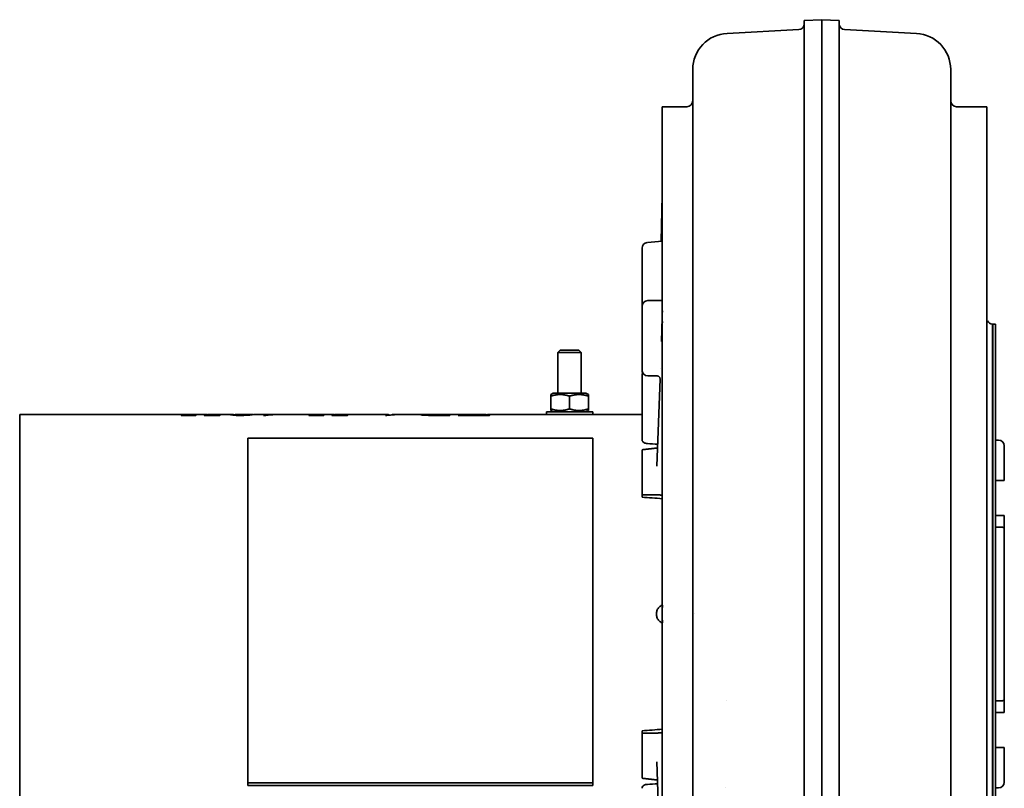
# Model space of a CAD drawing. Header units: millimetres. Extents: x 240 to 600, y 94 to 500.
# Tile 3 of 3: x 240 to 580, y 235 to 500. Entities that reach past the tile are written whole.
import ezdxf

# ---------------------------------------------------------------- set-up
doc = ezdxf.new("R2010")
doc.units = ezdxf.units.MM
doc.header["$LTSCALE"] = 2
doc.layers.add('Krawędzie widoczne(ISO)', color=7, linetype='Continuous', lineweight=35, true_color=0x262659)

msp = doc.modelspace()

# ---------------------------------------------------------------- linework, layer by layer
at = {"layer": 'Krawędzie widoczne(ISO)'}
for p, q in [((511.12, 499.69), (517.12, 500)), ((511.12, 499.69), (511.12, 402.62)), ((517.12, 500), (517.12, 402.79)), ((523.12, 499.69), (517.12, 500)), ((523.12, 499.69), (523.12, 402.62)), ((484.47, 495.29), (509.23, 496.59)), ((549.78, 495.29), (525.02, 496.59)), ((472.62, 393.79), (472.62, 482.81)), ((561.62, 393.79), (561.62, 482.81)), ((462.12, 120), (462.12, 470)), ((462.12, 470), (470.62, 470)), ((563.62, 470), (574.12, 470)), ((574.12, 470), (574.12, 120)), ((462.11, 439.35), (461.69, 423.57)), ((462.12, 439.97), (462.12, 440)), ((462.12, 439.97), (462.12, 439.97)), ((456.95, 423.16), (462.12, 423.61)), ((455.12, 401.1), (455.12, 421.17)), ((455.12, 379.1), (455.12, 401.1)), ((462.12, 403.1), (457.12, 403.1)), ((511.12, 402.62), (511.12, 294.94)), ((517.12, 402.79), (517.12, 294.93)), ((523.12, 402.62), (523.12, 294.94)), ((462.12, 399.65), (462.12, 399.63)), ((462.11, 397.3), (461.8, 388.97)), ((462.12, 395.39), (462.12, 395.41)), ((462.12, 395.39), (462.12, 395.39)), ((576.03, 395.01), (575.95, 395.01)), ((576.03, 194.99), (576.03, 395.01)), ((576.12, 394.9), (576.03, 395.01)), ((576.12, 395), (576.12, 195)), ((576.12, 395), (577.12, 395)), ((577.12, 395), (577.12, 195)), ((472.62, 295.3), (472.62, 393.79)), ((561.62, 295.3), (561.62, 393.79)), ((426.89, 386), (426.12, 385.23)), ((434.12, 385.23), (426.12, 385.23)), ((426.12, 371.2), (426.12, 385.23)), ((426.89, 386), (433.36, 386)), ((433.36, 386), (434.12, 385.23)), ((434.12, 371.2), (434.12, 385.23)), ((455.12, 378.93), (455.12, 379.1)), ((455.12, 355.12), (455.12, 377.17)), ((461.44, 379.55), (461.44, 379.55)), ((460.38, 377.1), (457.12, 377.1)), ((461.32, 376.1), (460.21, 345.99)), ((424.47, 371.2), (423.62, 370.71)), ((423.62, 370.13), (423.62, 370.71)), ((435.77, 371.2), (424.47, 371.2)), ((435.77, 371.2), (436.62, 370.71)), ((436.62, 370.71), (436.62, 370.13)), ((423.62, 365.77), (423.62, 370.13)), ((430.12, 365.77), (430.12, 370.13)), ((436.62, 365.77), (436.62, 370.13)), ((240.38, 363.85), (240.38, 226.15)), ((304.07, 363.85), (240.38, 363.85)), ((296.2, 363.5), (296.2, 363.54)), ((299.95, 363.5), (299.95, 363.6)), ((300.16, 363.5), (300.16, 363.56)), ((300.25, 363.65), (300.25, 363.74)), ((304.13, 363.84), (304.13, 363.85)), ((304.14, 363.5), (304.14, 363.54)), ((305.67, 363.5), (305.67, 363.61)), ((305.68, 363.5), (305.68, 363.83)), ((305.93, 363.5), (305.93, 363.84)), ((313.19, 363.85), (306.15, 363.85)), ((314.65, 363.52), (314.65, 363.72)), ((320.34, 363.85), (315.2, 363.85)), ((326.5, 363.85), (322.4, 363.85)), ((326.94, 363.65), (326.94, 363.73)), ((330.69, 363.85), (328.12, 363.85)), ((348.13, 363.85), (331.77, 363.85)), ((340.25, 363.5), (340.25, 363.54)), ((344, 363.5), (344, 363.6)), ((344.21, 363.5), (344.21, 363.56)), ((344.31, 363.65), (344.31, 363.74)), ((348.18, 363.84), (348.18, 363.85)), ((348.19, 363.5), (348.19, 363.54)), ((349.73, 363.5), (349.73, 363.61)), ((349.74, 363.5), (349.74, 363.83)), ((349.98, 363.5), (349.98, 363.84)), ((367.28, 363.85), (350.2, 363.85)), ((368.81, 363.68), (368.81, 363.75)), ((371.46, 363.85), (369.16, 363.85)), ((382.39, 363.85), (372.35, 363.85)), ((380.99, 363.54), (380.99, 363.74)), ((382.96, 363.84), (382.96, 363.85)), ((384.91, 363.5), (384.91, 363.58)), ((386.58, 363.5), (386.58, 363.85)), ((386.81, 363.5), (386.81, 363.85)), ((387.03, 363.5), (387.03, 363.62)), ((395.84, 363.85), (388.53, 363.85)), ((392.58, 363.77), (392.99, 363.77)), ((392.58, 363.5), (392.58, 363.77)), ((392.91, 363.5), (392.91, 363.72)), ((393.19, 363.5), (393.19, 363.66)), ((395.58, 363.81), (395.18, 363.81)), ((396.74, 363.58), (398.66, 363.58)), ((398.66, 363.5), (398.66, 363.58)), ((400.36, 363.85), (398.93, 363.85)), ((400.36, 363.85), (400.58, 363.85)), ((400.36, 363.5), (400.36, 363.85)), ((400.58, 363.5), (400.58, 363.85)), ((400.9, 363.5), (400.9, 363.62)), ((402.35, 363.54), (402.58, 363.54)), ((455.12, 363.85), (402.36, 363.85)), ((422.12, 364.7), (438.12, 364.7)), ((422.12, 363.85), (422.12, 364.7)), ((423.62, 365.19), (423.62, 365.77)), ((424.47, 364.7), (423.62, 365.19)), ((435.77, 364.7), (436.62, 365.19)), ((436.62, 365.77), (436.62, 365.19)), ((438.12, 363.85), (438.12, 364.7)), ((301.15, 363.5), (296.07, 363.5)), ((309.38, 363.5), (304, 363.5)), ((325.33, 363.5), (324.49, 363.5)), ((345.2, 363.5), (340.13, 363.5)), ((353.44, 363.5), (348.06, 363.5)), ((367.01, 363.47), (366.61, 363.47)), ((388.7, 363.5), (383.31, 363.5)), ((402.45, 363.5), (391.65, 363.5)), ((438.11, 355.67), (319.14, 355.67)), ((319.14, 355.67), (319.14, 236.71)), ((438.11, 236.71), (438.11, 355.67)), ((578.12, 355), (577.12, 355)), ((455.12, 351.66), (455.12, 336.1)), ((580.12, 341), (580.12, 353)), ((578.14, 341), (577.12, 341)), ((580.12, 341), (578.14, 341)), ((455.12, 335.28), (455.12, 336.1)), ((577.12, 329), (578.14, 329)), ((578.14, 329), (580.12, 329)), ((580.12, 323.26), (580.12, 329)), ((577.12, 325), (578.14, 325)), ((580.12, 323), (580.12, 323.26)), ((580.12, 323), (580.12, 267)), ((462.12, 298), (462.12, 298)), ((462.12, 298), (462.12, 298)), ((472.62, 295.3), (472.62, 117.98)), ((473.13, 295.22), (473.13, 295.22)), ((511.12, 294.94), (511.12, 108.31)), ((517.12, 294.93), (517.12, 107.99)), ((523.12, 294.94), (523.12, 108.31)), ((561.62, 295.3), (561.62, 117.98)), ((462.12, 292), (462.12, 292)), ((462.12, 292), (462.12, 292)), ((580.12, 266.73), (580.12, 267)), ((580.12, 261), (580.12, 266.73)), ((484.34, 265), (484.34, 265)), ((578.14, 265), (577.12, 265)), ((578.14, 261), (577.12, 261)), ((580.12, 261), (578.14, 261)), ((455.12, 253.89), (455.12, 254.72)), ((455.12, 253.89), (455.12, 238.34)), ((577.12, 249), (578.14, 249)), ((578.14, 249), (580.12, 249)), ((580.12, 237), (580.12, 249)), ((460.21, 244.01), (461.31, 214.38)), ((319.14, 236.71), (438.11, 236.71)), ((319.14, 235.79), (319.14, 236.71)), ((438.11, 235.79), (319.14, 235.79)), ((438.11, 235.79), (438.11, 236.71)), ((483.94, 235), (483.94, 235)), ((577.12, 235), (578.12, 235))]:
    msp.add_line(p, q, dxfattribs=at)
for centre, radius, start, end in [((509.12, 498.59), 2, 273, 0), ((525.12, 498.59), 2, 180, 267), ((485.12, 482.81), 12.5, 93, 180), ((549.12, 482.81), 12.5, 0, 87), ((470.62, 472), 2, 270, 0), ((563.62, 472), 2, 180, 270), ((457.12, 421.17), 2, 95, 180), ((457.12, 401.1), 2, 90, 180), ((576.12, 397.01), 2, 180, 189.1251), ((576.12, 397.01), 2, 207.3441, 265), ((457.12, 379.1), 2, 180, 270), ((457.12, 378.93), 2, 180, 206.1888), ((457.12, 377.17), 2, 151.1076, 180), ((578.12, 353), 2, 0, 90), ((578.12, 237), 2, 270, 0)]:
    msp.add_arc(centre, radius, start, end, dxfattribs=at)
for centre, major_axis, ratio, start_param, end_param in [((458.23, 292.24), (2.76, 148.87), 0.01851, 5.513525, 5.518458), ((458.23, 292.24), (2.76, 148.87), 0.01851, 5.478145, 5.483084), ((329.39, 295), (-786.95, 48.87), 0.061627, 4.546743, 4.555761), ((458.23, 295), (0, 148.85), 0.026195, 4.727594, 4.732545), ((458.33, 295), (0, 68.85), 0.026186, 4.708742, 4.716036), ((458.23, 295), (0, 148.85), 0.026195, 4.692233, 4.697194), ((329.39, 295), (786.95, 48.87), 0.061627, 4.869017, 4.878035)]:
    msp.add_ellipse(centre, major_axis=major_axis, ratio=ratio, start_param=start_param, end_param=end_param, dxfattribs=at)
for points, knots in [([(462.12, 439.97), (462.12, 439.95), (462.12, 439.91), (462.12, 439.77), (462.12, 439.62), (462.11, 439.36), (462.11, 439.36), (462.11, 439.35)], [0.0347737, 0.0347737, 0.0347737, 0.0347737, 0.0981577, 0.0981577, 0.1944708, 0.1944708, 0.1950979, 0.1950979, 0.1950979, 0.1950979]), ([(462.11, 397.25), (462.11, 397.25), (462.11, 397.26), (462.11, 397.65), (462.12, 397.99), (462.12, 398.67), (462.12, 398.95), (462.12, 399.12)], [-0.0008922, -0.0008922, -0.0008922, -0.0008922, 0, 0, 0.1185305, 0.1185305, 0.2955443, 0.2955443, 0.2955443, 0.2955443]), ([(462.12, 395.91), (462.12, 396.17), (462.12, 396.39), (462.12, 396.76), (462.11, 396.85), (462.11, 396.89), (462.11, 396.89), (462.11, 396.9)], [0, 0, 0, 0, 0.1073321, 0.1073321, 0.241655, 0.241655, 0.2432175, 0.2432175, 0.2432175, 0.2432175]), ([(461.32, 376.1), (461.33, 376.17), (461.32, 376.25), (461.29, 376.42), (461.26, 376.5), (461.16, 376.68), (461.09, 376.78), (460.93, 376.92), (460.84, 376.98), (460.71, 377.04), (460.67, 377.05), (460.58, 377.08), (460.55, 377.08), (460.47, 377.1), (460.42, 377.1), (460.39, 377.1)], [0, 0, 0, 0, 0.0270805, 0.0270805, 0.0573732, 0.0573732, 0.095538, 0.095538, 0.1302933, 0.1302933, 0.1486866, 0.1486866, 0.1645954, 0.1645954, 0.1907232, 0.1907232, 0.1907232, 0.1907232]), ([(296.2, 363.54), (296.91, 363.55), (297.53, 363.57), (298.07, 363.6), (298.6, 363.63), (299.33, 363.68), (300.25, 363.74)], [0, 0, 0, 0, 1, 1, 1, 2, 2, 2, 2]), ([(304.14, 363.54), (304.63, 363.54), (304.96, 363.54), (305.14, 363.55), (305.31, 363.55), (305.45, 363.56), (305.54, 363.57), (305.63, 363.59), (305.67, 363.6), (305.67, 363.61)], [0, 0, 0, 0, 1, 1, 1, 2, 2, 2, 3, 3, 3, 3]), ([(307.13, 363.76), (307.5, 363.69), (307.81, 363.61), (308.08, 363.59), (308.35, 363.56), (308.82, 363.54), (309.49, 363.54)], [0, 0, 0, 0, 1, 1, 1, 2, 2, 2, 2]), ([(313, 363.81), (313, 363.86), (313.24, 363.86), (313.72, 363.81), (313.97, 363.79), (314.28, 363.75), (314.65, 363.71)], [0, 0, 0, 0, 1, 1, 1, 1.535137, 1.535137, 1.535137, 1.535137]), ([(316.36, 363.47), (315.41, 363.47), (314.61, 363.51), (313.97, 363.58), (313.32, 363.65), (313, 363.75), (313, 363.81)], [0, 0, 0, 0, 1, 1, 1, 2, 2, 2, 2]), ([(314.65, 363.72), (314.65, 363.67), (314.82, 363.61), (315.16, 363.58), (315.49, 363.55), (315.88, 363.53), (316.33, 363.53)], [0, 0, 0, 0, 1, 1, 1, 2, 2, 2, 2]), ([(316.33, 363.53), (316.76, 363.53), (317.19, 363.54), (317.63, 363.57), (318.07, 363.6), (318.53, 363.67), (319, 363.73), (319.47, 363.79), (319.92, 363.85), (320.35, 363.85)], [0, 0, 0, 0, 1, 1, 1, 2, 2, 2, 3, 3, 3, 3]), ([(340.25, 363.54), (340.96, 363.55), (341.59, 363.57), (342.12, 363.6), (342.66, 363.63), (343.39, 363.68), (344.31, 363.74)], [0, 0, 0, 0, 1, 1, 1, 2, 2, 2, 2]), ([(348.19, 363.54), (348.69, 363.54), (349.02, 363.54), (349.19, 363.55), (349.37, 363.55), (349.5, 363.56), (349.59, 363.57), (349.68, 363.59), (349.73, 363.6), (349.73, 363.61)], [0, 0, 0, 0, 1, 1, 1, 2, 2, 2, 3, 3, 3, 3]), ([(351.19, 363.76), (351.55, 363.69), (351.87, 363.61), (352.14, 363.59), (352.41, 363.56), (352.88, 363.54), (353.55, 363.54)], [0, 0, 0, 0, 1, 1, 1, 2, 2, 2, 2]), ([(378.76, 363.75), (378.76, 363.79), (379.09, 363.82), (379.75, 363.83), (380.4, 363.85), (381.48, 363.85), (382.96, 363.85)], [0, 0, 0, 0, 1, 1, 1, 2, 2, 2, 2]), ([(383.31, 363.5), (382.4, 363.5), (381.59, 363.52), (380.88, 363.54), (380.17, 363.57), (379.64, 363.6), (379.29, 363.64), (378.93, 363.68), (378.76, 363.72), (378.76, 363.75)], [0, 0, 0, 0, 1, 1, 1, 2, 2, 2, 3, 3, 3, 3]), ([(385.54, 363.85), (384, 363.85), (382.86, 363.85), (382.11, 363.84), (381.36, 363.82), (380.99, 363.8), (380.99, 363.74)], [0, 0, 0, 0, 1, 1, 1, 2, 2, 2, 2]), ([(380.99, 363.74), (380.99, 363.7), (381.22, 363.66), (381.68, 363.62), (382.14, 363.59), (382.88, 363.57), (383.88, 363.57)], [0, 0, 0, 0, 1, 1, 1, 2, 2, 2, 2]), ([(387.03, 363.62), (387.03, 363.6), (387.13, 363.58), (387.34, 363.56), (387.54, 363.55), (387.93, 363.54), (388.5, 363.54)], [0, 0, 0, 0, 1, 1, 1, 2, 2, 2, 2]), ([(398.93, 363.85), (397.93, 363.85), (397.2, 363.85), (396.75, 363.85), (396.3, 363.84), (395.91, 363.84), (395.58, 363.81)], [0, 0, 0, 0, 1, 1, 1, 2, 2, 2, 2]), ([(400.9, 363.62), (400.9, 363.6), (401, 363.58), (401.2, 363.56), (401.39, 363.55), (401.78, 363.54), (402.35, 363.54)], [0, 0, 0, 0, 1, 1, 1, 2, 2, 2, 2]), ([(455.12, 355.12), (455.12, 355.11), (455.13, 355.1), (455.13, 354.88), (455.21, 354.67), (455.45, 354.35), (455.59, 354.22), (455.95, 354.01), (456.14, 353.93), (456.54, 353.82), (456.74, 353.78), (456.95, 353.77)], [-0.3443649, -0.3443649, -0.3443649, -0.3443649, -0.3392238, -0.3392238, -0.2257553, -0.2257553, -0.1358568, -0.1358568, -0.0639281, -0.0639281, 0, 0, 0, 0]), ([(578.14, 325), (578.4, 325), (578.66, 325), (579.16, 324.98), (579.38, 324.96), (579.64, 324.88), (579.73, 324.84), (579.87, 324.73), (579.93, 324.66), (580.02, 324.5), (580.05, 324.4), (580.1, 324.16), (580.11, 324.03), (580.13, 323.69), (580.13, 323.48), (580.12, 323.26)], [-0.4114383, -0.4114383, -0.4114383, -0.4114383, -0.3355637, -0.3355637, -0.259689, -0.259689, -0.2200225, -0.2200225, -0.180356, -0.180356, -0.135267, -0.135267, -0.090178, -0.090178, -0.0261083, -0.0261083, -0.0261083, -0.0261083]), ([(462.12, 298.08), (462.08, 298.06), (462.03, 298.04), (461.61, 297.87), (461.28, 297.64), (460.74, 297.1), (460.51, 296.77), (460.21, 296.03), (460.13, 295.63), (460.13, 295.25)], [1.0031215, 1.0031215, 1.0031215, 1.0031215, 1.0175586, 1.0175586, 1.1305682, 1.1305682, 1.2435872, 1.2435872, 1.3566062, 1.3566062, 1.3566062, 1.3566062]), ([(462.11, 295.25), (462.11, 295.25), (462.11, 295.25), (462.12, 295.62), (462.12, 295.96), (462.12, 296.58), (462.12, 296.94), (462.12, 297.26), (462.12, 297.26), (462.12, 297.26)], [-0.0008834, -0.0008834, -0.0008834, -0.0008834, 0, 0, 0.1347447, 0.1347447, 0.3389899, 0.3389899, 0.3403564, 0.3403564, 0.3403564, 0.3403564]), ([(460.13, 294.75), (460.13, 294.37), (460.21, 293.97), (460.51, 293.23), (460.74, 292.89), (461.28, 292.36), (461.61, 292.13), (462.03, 291.96), (462.08, 291.94), (462.12, 291.92)], [0.4520515, 0.4520515, 0.4520515, 0.4520515, 0.5650705, 0.5650705, 0.6780895, 0.6780895, 0.791099, 0.791099, 0.8055362, 0.8055362, 0.8055362, 0.8055362]), ([(462.13, 292.74), (462.12, 293.07), (462.12, 293.4), (462.12, 294.02), (462.12, 294.37), (462.11, 294.74), (462.11, 294.74), (462.11, 294.75)], [0, 0, 0, 0, 0.0981577, 0.0981577, 0.1944703, 0.1944703, 0.1950974, 0.1950974, 0.1950974, 0.1950974]), ([(580.12, 266.73), (580.13, 266.52), (580.13, 266.3), (580.11, 265.96), (580.1, 265.83), (580.05, 265.6), (580.02, 265.5), (579.93, 265.33), (579.87, 265.26), (579.73, 265.15), (579.64, 265.11), (579.38, 265.03), (579.16, 265.01), (578.66, 265), (578.4, 265), (578.14, 265)], [0.0261083, 0.0261083, 0.0261083, 0.0261083, 0.090178, 0.090178, 0.135267, 0.135267, 0.180356, 0.180356, 0.2200225, 0.2200225, 0.259689, 0.259689, 0.3355637, 0.3355637, 0.4114383, 0.4114383, 0.4114383, 0.4114383]), ([(456.95, 236.23), (456.74, 236.21), (456.54, 236.18), (456.15, 236.07), (455.98, 236), (455.62, 235.8), (455.45, 235.65), (455.2, 235.3), (455.12, 235.09), (455.12, 234.87)], [-0.68396, -0.68396, -0.68396, -0.68396, -0.6204371, -0.6204371, -0.5532505, -0.5532505, -0.4617872, -0.4617872, -0.3624466, -0.3624466, -0.3624466, -0.3624466])]:
    msp.add_open_spline(points, degree=3, knots=knots, dxfattribs=at)
for points, degree in [([(461.8, 388.97), (461.8, 388.97), (461.8, 388.97), (461.8, 388.97)], 3), ([(460.39, 377.1), (460.39, 377.1), (460.39, 377.1), (460.39, 377.1)], 3), ([(574.12, 367.95), (574.12, 367.95), (574.12, 367.95), (574.12, 367.95)], 3), ([(296.07, 363.5), (296.12, 363.51), (296.16, 363.53), (296.2, 363.54)], 3), ([(300.13, 363.64), (300.01, 363.62), (299.95, 363.61), (299.95, 363.6)], 3), ([(299.95, 363.6), (299.95, 363.58), (300.02, 363.57), (300.16, 363.56)], 3), ([(302.04, 363.78), (301.12, 363.74), (300.48, 363.68), (300.13, 363.64)], 3), ([(300.16, 363.56), (300.35, 363.55), (300.72, 363.54), (301.27, 363.54)], 3), ([(300.25, 363.74), (301.54, 363.81), (302.84, 363.85), (304.13, 363.85)], 3), ([(301.27, 363.54), (301.23, 363.53), (301.19, 363.51), (301.15, 363.5)], 3), ([(304.38, 363.84), (303.6, 363.84), (302.82, 363.81), (302.04, 363.78)], 3), ([(304, 363.5), (304.05, 363.51), (304.09, 363.53), (304.14, 363.54)], 3), ([(305.41, 363.7), (305.07, 363.78), (304.73, 363.83), (304.38, 363.84)], 3), ([(305.15, 363.76), (305.33, 363.79), (305.51, 363.81), (305.68, 363.83)], 3), ([(305.67, 363.61), (305.67, 363.63), (305.58, 363.66), (305.41, 363.7)], 3), ([(305.68, 363.83), (305.76, 363.83), (305.85, 363.83), (305.93, 363.82)], 3), ([(305.93, 363.84), (306.33, 363.86), (306.73, 363.83), (307.13, 363.76)], 3), ([(309.49, 363.54), (309.46, 363.53), (309.42, 363.51), (309.38, 363.5)], 3), ([(315.2, 363.85), (314.84, 363.85), (314.65, 363.79), (314.65, 363.72)], 3), ([(318.95, 363.57), (318.18, 363.51), (317.31, 363.47), (316.36, 363.47)], 3), ([(321.87, 363.83), (321.1, 363.78), (320.13, 363.66), (318.95, 363.57)], 3), ([(320.35, 363.85), (320.67, 363.85), (320.9, 363.81), (321.03, 363.76)], 3), ([(322.4, 363.85), (322.26, 363.85), (322.08, 363.84), (321.87, 363.83)], 3), ([(324.49, 363.5), (325.43, 363.83), (326.37, 363.92), (327.31, 363.79)], 3), ([(331.77, 363.85), (329.62, 363.85), (327.48, 363.73), (325.33, 363.5)], 3), ([(326.94, 363.73), (328.37, 363.82), (329.8, 363.86), (331.23, 363.85)], 3), ([(328.12, 363.85), (327.73, 363.85), (327.34, 363.81), (326.94, 363.73)], 3), ([(340.13, 363.5), (340.17, 363.51), (340.21, 363.53), (340.25, 363.54)], 3), ([(344.19, 363.64), (344.06, 363.62), (344, 363.61), (344, 363.6)], 3), ([(344, 363.6), (344, 363.58), (344.07, 363.57), (344.21, 363.56)], 3), ([(346.1, 363.78), (345.18, 363.74), (344.54, 363.68), (344.19, 363.64)], 3), ([(344.21, 363.56), (344.41, 363.55), (344.78, 363.54), (345.33, 363.54)], 3), ([(344.31, 363.74), (345.6, 363.81), (346.89, 363.85), (348.18, 363.85)], 3), ([(345.33, 363.54), (345.29, 363.53), (345.25, 363.51), (345.2, 363.5)], 3), ([(348.44, 363.84), (347.66, 363.84), (346.88, 363.81), (346.1, 363.78)], 3), ([(348.06, 363.5), (348.11, 363.51), (348.15, 363.53), (348.19, 363.54)], 3), ([(349.47, 363.7), (349.13, 363.78), (348.78, 363.83), (348.44, 363.84)], 3), ([(349.21, 363.76), (349.39, 363.79), (349.56, 363.81), (349.74, 363.83)], 3), ([(349.73, 363.61), (349.73, 363.63), (349.64, 363.66), (349.47, 363.7)], 3), ([(349.74, 363.83), (349.82, 363.83), (349.9, 363.83), (349.98, 363.82)], 3), ([(349.98, 363.84), (350.38, 363.86), (350.78, 363.83), (351.19, 363.76)], 3), ([(353.55, 363.54), (353.51, 363.53), (353.48, 363.51), (353.44, 363.5)], 3), ([(366.61, 363.47), (366.99, 363.9), (367.37, 363.97), (367.75, 363.65)], 3), ([(372.35, 363.85), (370.57, 363.85), (368.79, 363.72), (367.01, 363.47)], 3), ([(367.75, 363.65), (367.79, 363.62), (367.82, 363.59), (367.83, 363.57)], 3), ([(368.81, 363.75), (369.84, 363.83), (370.87, 363.86), (371.9, 363.85)], 3), ([(369.16, 363.85), (369.04, 363.85), (368.92, 363.82), (368.81, 363.75)], 3), ([(383.88, 363.57), (384.15, 363.57), (384.49, 363.57), (384.91, 363.58)], 3), ([(384.91, 363.58), (385.47, 363.75), (386.02, 363.84), (386.58, 363.85)], 3), ([(386.58, 363.85), (386.1, 363.85), (385.75, 363.85), (385.54, 363.85)], 3), ([(386.58, 363.85), (386.65, 363.85), (386.73, 363.85), (386.81, 363.85)], 3), ([(386.81, 363.85), (387.07, 363.84), (387.33, 363.81), (387.59, 363.77)], 3), ([(387.37, 363.73), (387.15, 363.69), (387.03, 363.64), (387.03, 363.62)], 3), ([(388.53, 363.85), (388.14, 363.85), (387.76, 363.81), (387.37, 363.73)], 3), ([(388.5, 363.54), (388.62, 363.54), (388.74, 363.54), (388.84, 363.54)], 3), ([(388.84, 363.54), (388.8, 363.53), (388.75, 363.51), (388.7, 363.5)], 3), ([(391.65, 363.5), (391.96, 363.62), (392.27, 363.71), (392.58, 363.77)], 3), ([(392.99, 363.77), (392.94, 363.75), (392.91, 363.74), (392.91, 363.72)], 3), ([(392.91, 363.72), (392.91, 363.7), (393.01, 363.68), (393.19, 363.66)], 3), ([(393.19, 363.66), (393.45, 363.63), (393.82, 363.61), (394.3, 363.59)], 3), ([(394.3, 363.59), (394.65, 363.58), (395.46, 363.58), (396.74, 363.58)], 3), ([(395.18, 363.81), (395.51, 363.85), (395.85, 363.86), (396.18, 363.84)], 3), ([(398.66, 363.58), (399.23, 363.75), (399.8, 363.84), (400.36, 363.85)], 3), ([(400.58, 363.85), (400.85, 363.84), (401.11, 363.81), (401.38, 363.76)], 3), ([(401.22, 363.73), (401.01, 363.69), (400.9, 363.65), (400.9, 363.62)], 3), ([(402.36, 363.85), (401.98, 363.85), (401.6, 363.81), (401.22, 363.73)], 3), ([(402.58, 363.54), (402.54, 363.53), (402.49, 363.51), (402.45, 363.5)], 3), ([(456.95, 353.77), (458.12, 353.7), (459.31, 353.64), (460.49, 353.57)], 3), ([(460.44, 352.27), (457.78, 351.96), (455.12, 351.66)], 2), ([(460.21, 345.98), (460.21, 345.98), (460.21, 345.99), (460.21, 345.99)], 3), ([(455.12, 336.1), (458.61, 336.07), (462.12, 336.04)], 2), ([(462.12, 253.96), (458.61, 253.93), (455.12, 253.89)], 2), ([(460.21, 244.01), (460.21, 244.01), (460.21, 244.01), (460.21, 244.01)], 3), ([(455.12, 238.34), (457.78, 238.03), (460.44, 237.73)], 2), ([(460.49, 236.43), (459.31, 236.36), (458.12, 236.29), (456.95, 236.23)], 3)]:
    msp.add_open_spline(points, degree=degree, dxfattribs=at)
for points in [[(430.12, 370.13), (426.87, 371.21), (423.62, 370.13)], [(436.62, 370.13), (433.37, 371.21), (430.12, 370.13)], [(423.62, 365.77), (426.87, 364.69), (430.12, 365.77)], [(430.12, 365.77), (433.37, 364.69), (436.62, 365.77)]]:
    msp.add_rational_spline(points, [1, 1.15470053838, 1], degree=2, dxfattribs=at)

doc.saveas('drawing.dxf')
